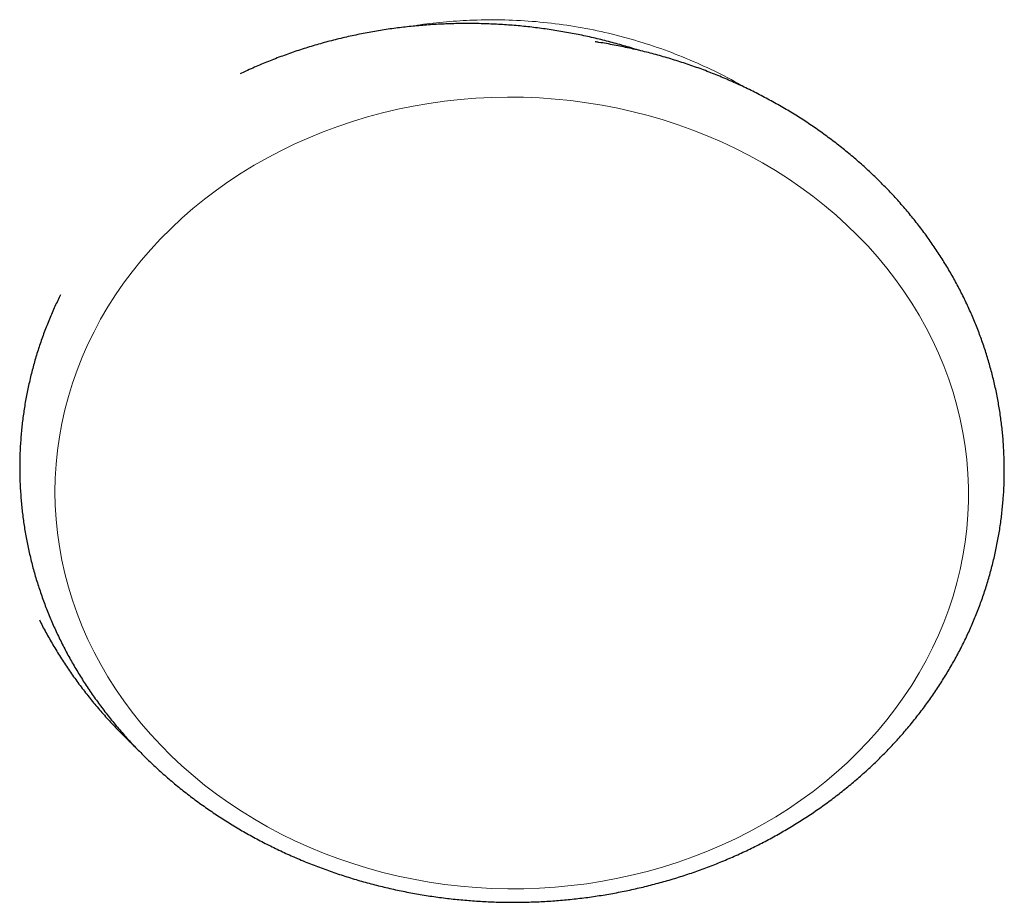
# Model space of a CAD drawing. Header units: millimetres. Extents: x 8 to 719, y 12 to 652.
# Tile 80 of 197: x 394.52 to 400.33, y 254.58 to 259.79. Entities that reach past the tile are written whole.
import ezdxf

# ---------------------------------------------------------------- set-up
doc = ezdxf.new("R2010")
doc.units = ezdxf.units.MM

msp = doc.modelspace()

# ---------------------------------------------------------------- linework, layer by layer
at = {"color": 252, "linetype": 'Continuous', "lineweight": 0, "flags": 128}
msp.add_lwpolyline([(397.3066, 259.3319), (397.4002, 259.3338), (397.4939, 259.3328), (397.5874, 259.329), (397.6808, 259.3225), (397.7738, 259.3131), (397.8664, 259.3009), (397.9585, 259.2859), (398.05, 259.2682), (398.1407, 259.2477), (398.2305, 259.2246), (398.3194, 259.1987), (398.4071, 259.1702), (398.4937, 259.1391), (398.579, 259.1054), (398.6629, 259.0691), (398.7454, 259.0303), (398.8262, 258.9891), (398.9053, 258.9455), (398.9827, 258.8996), (399.0582, 258.8513), (399.1317, 258.8008), (399.2031, 258.7482), (399.2724, 258.6934), (399.3395, 258.6366), (399.4043, 258.5778), (399.4667, 258.5171), (399.5266, 258.4546), (399.584, 258.3903), (399.6388, 258.3243), (399.6909, 258.2567), (399.7403, 258.1876), (399.7869, 258.1171), (399.8307, 258.0452), (399.8715, 257.9721), (399.9094, 257.8977), (399.9443, 257.8223), (399.9762, 257.7459), (400.005, 257.6686), (400.0307, 257.5905), (400.0532, 257.5117), (400.0726, 257.4322), (400.0888, 257.3522), (400.1018, 257.2718), (400.1115, 257.1911), (400.1181, 257.1101), (400.1213, 257.029), (400.1213, 256.9478), (400.1181, 256.8667), (400.1116, 256.7858), (400.1019, 256.7051), (400.089, 256.6247), (400.0728, 256.5448), (400.0535, 256.4655), (400.031, 256.3868), (400.0053, 256.3088), (399.9766, 256.2316), (399.9447, 256.1554), (399.9098, 256.0802), (399.872, 256.0061), (399.8311, 255.9331), (399.7874, 255.8615), (399.7409, 255.7912), (399.6915, 255.7224), (399.6394, 255.6551), (399.5847, 255.5894), (399.5273, 255.5254), (399.4674, 255.4632), (399.405, 255.4029), (399.3403, 255.3444), (399.2732, 255.288), (399.2039, 255.2336), (399.1325, 255.1813), (399.059, 255.1312), (398.9836, 255.0834), (398.9062, 255.0378), (398.8271, 254.9947), (398.7463, 254.9539), (398.6639, 254.9156), (398.58, 254.8798), (398.4947, 254.8466), (398.4081, 254.8159), (398.3204, 254.7879), (398.2315, 254.7625), (398.1417, 254.7398), (398.051, 254.7198), (397.9596, 254.7026), (397.8675, 254.6882), (397.7749, 254.6765), (397.6818, 254.6676), (397.5885, 254.6615), (397.4949, 254.6583), (397.4013, 254.6578), (397.3077, 254.6602), (397.2142, 254.6654), (397.121, 254.6733), (397.0282, 254.6841), (396.9358, 254.6977), (396.844, 254.714), (396.7529, 254.7331), (396.6627, 254.755), (396.5733, 254.7795), (396.485, 254.8067), (396.3978, 254.8365), (396.3118, 254.8689), (396.2272, 254.9039), (396.144, 254.9414), (396.0624, 254.9814), (395.9824, 255.0238), (395.9041, 255.0686), (395.8277, 255.1157), (395.7532, 255.1651), (395.6807, 255.2167), (395.6103, 255.2704), (395.5421, 255.3262), (395.4762, 255.384), (395.4126, 255.4438), (395.3514, 255.5054), (395.2927, 255.5688), (395.2366, 255.634), (395.1832, 255.7008), (395.1324, 255.7691), (395.0844, 255.8389), (395.0392, 255.9101), (394.9969, 255.9827), (394.9575, 256.0564), (394.9211, 256.1313), (394.8877, 256.2072), (394.8574, 256.2841), (394.8301, 256.3618), (394.806, 256.4403), (394.785, 256.5194), (394.7673, 256.5992), (394.7527, 256.6794), (394.7413, 256.76), (394.7332, 256.8409), (394.7283, 256.9219), (394.7266, 257.0031), (394.7282, 257.0842), (394.7331, 257.1652), (394.7412, 257.2461), (394.7525, 257.3266), (394.7671, 257.4067), (394.7848, 257.4864), (394.8057, 257.5654), (394.8298, 257.6438), (394.857, 257.7214), (394.8874, 257.7981), (394.9207, 257.8738), (394.9571, 257.9485), (394.9964, 258.022), (395.0387, 258.0943), (395.0839, 258.1653), (395.1318, 258.2348), (395.1826, 258.3029), (395.236, 258.3694), (395.2921, 258.4342), (395.3507, 258.4973), (395.4119, 258.5586), (395.4754, 258.618), (395.5413, 258.6755), (395.6095, 258.7309), (395.6799, 258.7843), (395.7523, 258.8355), (395.8268, 258.8844), (395.9032, 258.9311), (395.9815, 258.9755), (396.0614, 259.0175), (396.1431, 259.057), (396.2262, 259.0941), (396.3108, 259.1286), (396.3968, 259.1606), (396.484, 259.1899), (396.5723, 259.2166), (396.6616, 259.2406), (396.7519, 259.262), (396.843, 259.2806), (396.9347, 259.2964), (397.0271, 259.3095), (397.12, 259.3198), (397.2132, 259.3272), (397.3066, 259.3319)], dxfattribs=at)
at = {"color": 252, "linetype": 'Continuous', "lineweight": 0}
msp.add_open_spline([(396.818, 259.7501), (396.8397, 259.7539), (396.9129, 259.7666), (397.0395, 259.7799), (397.2064, 259.7905), (397.383, 259.7915), (397.5676, 259.7814), (397.7501, 259.7601), (397.9303, 259.7276), (398.1084, 259.6839), (398.2835, 259.6293), (398.4547, 259.5648), (398.6196, 259.4896), (398.7339, 259.4318), (398.7911, 259.3965), (398.7977, 259.3925)], degree=3, knots=[0, 0, 0, 0, 0.032091, 0.108268, 0.184879, 0.275154, 0.364518, 0.453366, 0.542102, 0.631127, 0.720839, 0.810635, 0.899721, 0.988495, 1, 1, 1, 1], dxfattribs=at)
at = {"color": 7, "linetype": 'Continuous', "lineweight": 30}
for points, knots in [([(398.1751, 259.61), (398.1744, 259.6103), (398.1446, 259.6203), (398.0849, 259.6378), (397.9961, 259.6625), (397.9064, 259.6844), (397.8161, 259.7038), (397.7253, 259.7208), (397.634, 259.7352), (397.5423, 259.7471), (397.4504, 259.7564), (397.3583, 259.7631), (397.2661, 259.7673), (397.1739, 259.7689), (397.0818, 259.7679), (396.9899, 259.7643), (396.8983, 259.7582), (396.807, 259.7494), (396.7163, 259.7382), (396.6261, 259.7243), (396.5365, 259.7079), (396.4477, 259.689), (396.3597, 259.6676), (396.2726, 259.6437), (396.1865, 259.6173), (396.1016, 259.5885), (396.0178, 259.5573), (395.9353, 259.5236), (395.8694, 259.4948), (395.8314, 259.4764), (395.82, 259.4709)], [0, 0, 0, 0, 0.000913, 0.038718, 0.076526, 0.114338, 0.152151, 0.189967, 0.227784, 0.265603, 0.303422, 0.341242, 0.379062, 0.416882, 0.454702, 0.49252, 0.530337, 0.568151, 0.605963, 0.643772, 0.681577, 0.719377, 0.757172, 0.79496, 0.83274, 0.870512, 0.908275, 0.946026, 0.983766, 1, 1, 1, 1]), ([(396.1584, 254.8373), (396.1737, 254.8308), (396.2167, 254.8126), (396.2885, 254.7845), (396.3741, 254.7537), (396.4608, 254.7253), (396.5484, 254.6993), (396.637, 254.6758), (396.7263, 254.6548), (396.8163, 254.6363), (396.907, 254.6203), (396.9982, 254.6068), (397.0898, 254.5959), (397.1817, 254.5876), (397.2739, 254.5818), (397.3663, 254.5786), (397.4587, 254.578), (397.5511, 254.58), (397.6434, 254.5845), (397.7354, 254.5916), (397.8272, 254.6013), (397.9185, 254.6136), (398.0094, 254.6284), (398.0996, 254.6457), (398.1892, 254.6655), (398.2781, 254.6879), (398.3661, 254.7127), (398.4531, 254.74), (398.5391, 254.7697), (398.624, 254.8018), (398.7077, 254.8363), (398.7901, 254.8731), (398.8711, 254.9122), (398.9506, 254.9535), (399.0286, 254.9971), (399.105, 255.0428), (399.1797, 255.0907), (399.2527, 255.1406), (399.3237, 255.1926), (399.3929, 255.2465), (399.46, 255.3024), (399.5251, 255.3601), (399.5881, 255.4196), (399.6489, 255.4808), (399.7074, 255.5438), (399.7636, 255.6083), (399.8174, 255.6744), (399.8688, 255.7419), (399.9177, 255.8109), (399.9641, 255.8812), (400.0079, 255.9527), (400.0491, 256.0254), (400.0876, 256.0992), (400.1235, 256.1741), (400.1566, 256.2499), (400.1869, 256.3266), (400.2145, 256.4041), (400.2392, 256.4823), (400.2612, 256.5612), (400.2802, 256.6406), (400.2964, 256.7205), (400.3097, 256.8008), (400.3202, 256.8814), (400.3277, 256.9623), (400.3323, 257.0433), (400.334, 257.1245), (400.3327, 257.2056), (400.3286, 257.2867), (400.3216, 257.3676), (400.3116, 257.4482), (400.2988, 257.5286), (400.2831, 257.6085), (400.2645, 257.688), (400.2431, 257.767), (400.2188, 257.8453), (400.1918, 257.9229), (400.1619, 257.9998), (400.1294, 258.0758), (400.0941, 258.1508), (400.0561, 258.2249), (400.0155, 258.2978), (399.9722, 258.3696), (399.9264, 258.4402), (399.8781, 258.5095), (399.8272, 258.5775), (399.774, 258.6439), (399.7184, 258.7089), (399.6604, 258.7723), (399.6002, 258.8341), (399.5378, 258.8941), (399.4733, 258.9524), (399.4067, 259.0089), (399.3381, 259.0635), (399.2675, 259.1161), (399.1951, 259.1668), (399.1209, 259.2154), (399.045, 259.2619), (398.9674, 259.3063), (398.8883, 259.3484), (398.8077, 259.3884), (398.7257, 259.4261), (398.6423, 259.4615), (398.5578, 259.4945), (398.4721, 259.5251), (398.3854, 259.5534), (398.2977, 259.5792), (398.2091, 259.6025), (398.1197, 259.6234), (398.0296, 259.6416), (397.962, 259.6539), (397.9244, 259.6593), (397.9172, 259.6603)], [0, 0, 0, 0, 0.00511, 0.014439, 0.023769, 0.0331, 0.042433, 0.051767, 0.061103, 0.07044, 0.079778, 0.089117, 0.098456, 0.107796, 0.117137, 0.126478, 0.13582, 0.145162, 0.154504, 0.163846, 0.173188, 0.18253, 0.191871, 0.201213, 0.210554, 0.219894, 0.229233, 0.238572, 0.24791, 0.257246, 0.266581, 0.275914, 0.285245, 0.294574, 0.3039, 0.313224, 0.322544, 0.331861, 0.341175, 0.350484, 0.359789, 0.369088, 0.378383, 0.387672, 0.396956, 0.406233, 0.415504, 0.424769, 0.434026, 0.443277, 0.452521, 0.461757, 0.470986, 0.480209, 0.489424, 0.498632, 0.507835, 0.51703, 0.52622, 0.535405, 0.544585, 0.553761, 0.562933, 0.572102, 0.581269, 0.590435, 0.599599, 0.608764, 0.617929, 0.627095, 0.636263, 0.645433, 0.654607, 0.663785, 0.672967, 0.682154, 0.691347, 0.700545, 0.70975, 0.71896, 0.728178, 0.737403, 0.746634, 0.755872, 0.765117, 0.774368, 0.783627, 0.792891, 0.802162, 0.811439, 0.820722, 0.83001, 0.839303, 0.848601, 0.857903, 0.86721, 0.87652, 0.885834, 0.895151, 0.904471, 0.913794, 0.92312, 0.932448, 0.941777, 0.951109, 0.960442, 0.969776, 0.979112, 0.988449, 0.997787, 1, 1, 1, 1]), ([(394.7592, 258.1665), (394.7481, 258.1437), (394.725, 258.096), (394.6931, 258.0222), (394.6629, 257.9454), (394.6355, 257.8679), (394.611, 257.7896), (394.5892, 257.7107), (394.5703, 257.6313), (394.5543, 257.5514), (394.5412, 257.471), (394.531, 257.3904), (394.5236, 257.3095), (394.5192, 257.2285), (394.5177, 257.1473), (394.5191, 257.0662), (394.5235, 256.9852), (394.5307, 256.9043), (394.5408, 256.8236), (394.5538, 256.7433), (394.5697, 256.6634), (394.5885, 256.5839), (394.6101, 256.505), (394.6345, 256.4267), (394.6617, 256.3491), (394.6917, 256.2723), (394.7245, 256.1964), (394.76, 256.1214), (394.7981, 256.0474), (394.8389, 255.9745), (394.8823, 255.9028), (394.9283, 255.8323), (394.9768, 255.7631), (395.0278, 255.6952), (395.0812, 255.6289), (395.1369, 255.564), (395.195, 255.5007), (395.2554, 255.439), (395.3179, 255.3791), (395.3826, 255.3209), (395.4493, 255.2645), (395.5181, 255.2101), (395.5887, 255.1576), (395.6613, 255.107), (395.7356, 255.0586), (395.8116, 255.0122), (395.8893, 254.968), (395.9685, 254.9259), (396.0492, 254.8861), (396.1128, 254.857), (396.1495, 254.8411), (396.1584, 254.8373)], [0, 0, 0, 0, 0.018979, 0.039683, 0.060372, 0.081047, 0.101708, 0.122356, 0.142992, 0.163617, 0.184233, 0.204841, 0.225443, 0.246039, 0.266632, 0.287224, 0.307815, 0.328407, 0.349002, 0.369601, 0.390206, 0.410819, 0.43144, 0.452072, 0.472715, 0.49337, 0.514038, 0.53472, 0.555417, 0.576128, 0.596855, 0.617597, 0.638355, 0.659128, 0.679916, 0.700719, 0.721536, 0.742367, 0.763211, 0.784069, 0.804938, 0.825819, 0.84671, 0.867612, 0.888523, 0.909443, 0.93037, 0.951305, 0.972247, 0.993194, 1, 1, 1, 1]), ([(394.6346, 256.2457), (394.6359, 256.243), (394.6495, 256.2151), (394.6778, 256.163), (394.7198, 256.0893), (394.7646, 256.0169), (394.8119, 255.9457), (394.8617, 255.8757), (394.9139, 255.8071), (394.9685, 255.7399), (395.0255, 255.6741), (395.0847, 255.61), (395.1419, 255.5514), (395.1804, 255.515), (395.1974, 255.4989)], [0, 0, 0, 0, 0.009702, 0.101076, 0.19252, 0.284032, 0.375612, 0.467256, 0.558962, 0.650728, 0.742551, 0.834427, 0.926354, 1, 1, 1, 1])]:
    msp.add_open_spline(points, degree=3, knots=knots, dxfattribs=at)

doc.saveas('drawing.dxf')
